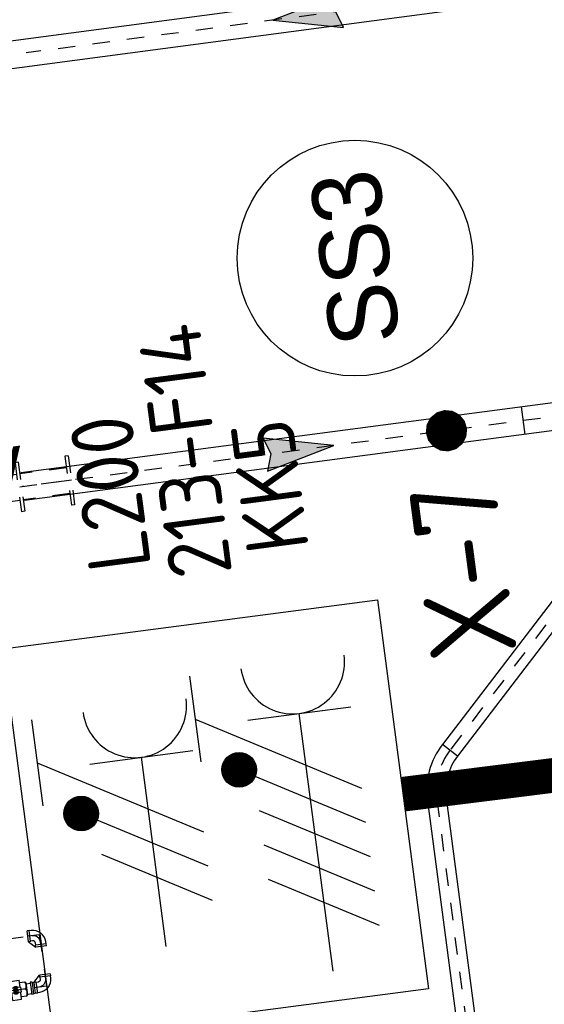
# Model space of a CAD drawing. Header units: metres. Extents: x 118052 to 118564, y 454784 to 455719.
# Tile 132 of 160: x 118519.86 to 118522.88, y 455277.91 to 455283.57. Entities that reach past the tile are written whole.
import ezdxf
from ezdxf.enums import TextEntityAlignment as Align

# ---------------------------------------------------------------- set-up
doc = ezdxf.new("R2010")
doc.units = ezdxf.units.M
doc.header["$LTSCALE"] = 0.5
for name, pattern in [('CENTER', [2, 1.25, -0.25, 0.25, -0.25]), ('DASHED', [19.05, 12.7, -6.35]), ('Tauw_L_Center2', [6.499, 4, -0.833, 0.833, -0.833]), ('Tauw_L_Center3', [4.338, 2.66, -0.556, 0.556, -0.566])]:
    doc.linetypes.add(name, pattern=pattern)
for name, color, linetype in [('0H', 6, 'CENTER'), ('0Hu1', 6, 'Continuous'), ('EL6221--', 6, 'Continuous'), ('EL6222--', 6, 'Continuous'), ('EL_N_A_EB00----REVISIE~-_-----', 1, 'Continuous'), ('KABELLOOP', 6, 'Continuous'), ('Koningsstal VIEUWPORT', 254, 'Continuous'), ('ME_N_D_EB00----hollandia~-_-----', 135, 'Continuous'), ('ZU_N_-_AL999---LSSpvc160_pgr34__18_^200~N_-----', 7, 'Continuous'), ('ZU_N_-_AL999---LSSpvc160_pgr34__20_^200~M_-----', 7, 'Continuous'), ('ZU_N_-_EL999---LL_PE-110_pgr17~H_-----', 2, 'Tauw_L_Center2'), ('ZU_N_-_EL999---LL_PE-110_pgr17~W_-----', 15, 'Continuous'), ('ZU_N_-_EL999---LSSpvc160_pgr34~H_-----', 2, 'Tauw_L_Center2'), ('ZU_N_-_EL999---LSSpvc160_pgr34~W_-----', 8, 'Continuous'), ('ZU_N_-_EL999---LSSpvc160_vgr11~H_-----', 2, 'Tauw_L_Center2'), ('ZU_N_-_EL999---LSSpvc160_vgr11~W_-----', 8, 'Continuous'), ('ZU_N_-_ML999---LS_pvc160_pgr34~-_-----', 7, 'Tauw_L_Center2'), ('ZU_N_-_ML999---LS_pvc160_zgr34~-_-----', 7, 'Tauw_L_Center3'), ('ZU_N_-_ML999---LSSpvc160_pgr34__20_^200~M_-----', 7, 'Continuous')]:
    doc.layers.add(name, color=color, linetype=linetype)
doc.styles.add('BURO-018', font='Isocp.shx', dxfattribs={"height": 360})
doc.styles.add('BURO-025', font='Isocp.shx', dxfattribs={"height": 500})
doc.styles.add('tcb_isocp', font='tcb_isocp.shx')

# ---------------------------------------------------------------- blocks, each defined once
blk = doc.blocks.new('M150600')
for p, q in [((-150, 142.5), (-150, -142.5)), ((-131, 142.5), (-150, 142.5)), ((-131, 142.5), (-131, -142.5)), ((140.5, 142.5), (140.5, -142.5)), ((159.5, 142.5), (140.5, 142.5)), ((159.5, 142.5), (159.5, -142.5)), ((431, 142.5), (431, -142.5)), ((450, 142.5), (431, 142.5)), ((450, 142.5), (450, -142.5)), ((-131, 75), (140.5, 75)), ((431, 75), (159.5, 75)), ((-131, -75), (140.5, -75)), ((431, -75), (159.5, -75)), ((-131, -142.5), (-150, -142.5)), ((159.5, -142.5), (140.5, -142.5)), ((450, -142.5), (431, -142.5))]:
    blk.add_line(p, q)
blk = doc.blocks.new('knie90-DN50va')
for p, q in [((-68.7, -31.7), (-68.7, 31.7)), ((-56.5, 31.7), (-68.7, 31.7)), ((-56.5, -31.7), (-56.5, 31.7)), ((-44.2, 30.2), (-56.5, 30.2)), ((-68.7, -31.7), (-31.7, -68.7)), ((-56.5, -31.7), (-68.7, -31.7)), ((-44.2, -30.1), (-56.5, -30.1)), ((31.7, -56.5), (-31.7, -56.5)), ((-31.7, -68.7), (-31.7, -56.5)), ((-30.1, -56.5), (-30.1, -44.2)), ((30.2, -56.5), (30.2, -44.2)), ((31.7, -68.7), (31.7, -56.5)), ((31.7, -68.7), (-31.7, -68.7))]:
    blk.add_line(p, q)
at = {"color": 0, "linetype": 'ByBlock'}
for p, q in [((0, 0), (-68.7, 0)), ((0, -68.7), (0, 0))]:
    blk.add_line(p, q, dxfattribs=at)
for radius in [74.3, 14]:
    blk.add_arc((-44.2, -44.2), radius, 0, 90)
blk.add_arc((-44.2, -44.2), 44.2, 0, 90, dxfattribs=at)
blk = doc.blocks.new('KK_DN50ba')
for p, q in [((-63.4, 35.6), (-57.8, 42)), ((-63.4, -35.6), (-63.4, 35.6)), ((-57.8, 42), (-26.4, 42)), ((-57.8, 0), (-28.4, 0)), ((-28.4, 14), (65.4, 14)), ((-28.4, -14), (-28.4, 14)), ((25.6, 55.1), (-26.4, 55.1)), ((-26.4, 55.1), (-26.4, 14)), ((-26.4, 42), (-26.4, 14)), ((25.6, 55.1), (25.6, 14)), ((25.6, 48.4), (25.6, 14)), ((57.1, 42), (25.6, 42)), ((27.7, -14), (27.7, 14)), ((44.3, -14), (44.3, 14)), ((62.6, 35.6), (57.1, 42)), ((62.6, 14), (62.6, 35.6)), ((65.4, 18.2), (151.4, 18.2)), ((65.4, -18.2), (65.4, 18.2)), ((-57.8, -42), (-63.4, -35.6)), ((-26.4, -42), (-57.8, -42)), ((-28.4, -14), (65.4, -14)), ((-26.4, -14), (-26.4, -42)), ((-26.4, -14), (-26.4, -55.1)), ((25.6, -55.1), (-26.4, -55.1)), ((25.6, -14), (25.6, -48.4)), ((25.6, -14), (25.6, -55.1)), ((25.6, -42), (57.1, -42)), ((57.1, -42), (62.6, -35.6)), ((62.6, -35.6), (62.6, -14)), ((65.4, -18.2), (151.4, -18.2))]:
    blk.add_line(p, q)
blk.add_lwpolyline([(-5.6, 9.1), (-10.9, 0), (-5.6, -9.1), (4.9, -9.1), (10.1, 0), (4.9, 9.1)], close=True)
for radius in [13.1, 8.27, 6.13]:
    blk.add_circle((-0.4, 0), radius)
for centre, radius, start, end in [((-21, 21), 42.3, 150.2533, 209.7467), ((-21, -21), 42.3, 150.2533, 209.7467), ((-0.4, 0), 21, 41.8103, 138.1897), ((-0.4, 0), 7, 168.4465, 99.6448), ((20.3, 21), 42.3, 350.4908, 29.7467), ((151.4, 0), 18.2, 270, 90), ((-0.4, 0), 21, 221.8103, 318.1897), ((20.3, -21), 42.3, 330.2533, 9.5092)]:
    blk.add_arc(centre, radius, start, end)
at = {"layer": '0H'}
for p, q in [((-0.4, -21), (-0.4, 21)), ((-63.4, 0), (169.6, 0))]:
    blk.add_line(p, q, dxfattribs=at)
blk = doc.blocks.new('slibverwerkingsgebouw')
at = {"layer": '0H'}
for p, q in [((11100.1, -142.4), (11098, 2909.1)), ((8523.4, 2380.8), (8524.7, 380.8)), ((8524.7, 380.8), (8224.7, 380.6))]:
    blk.add_line(p, q, dxfattribs=at)
at = {"layer": '0Hu1'}
for p, q in [((8259.8, 469.4), (8189.5, 469.3)), ((8189.5, 459.3), (8189.5, 469.3)), ((8259.8, 459.4), (8189.5, 459.3)), ((8194.5, 495), (8194.5, 469.3)), ((8194.5, 459.3), (8194.5, 449.3)), ((8254.8, 495), (8254.8, 469.4)), ((8254.8, 459.4), (8254.8, 449.4)), ((8259.8, 459.4), (8259.8, 469.4))]:
    blk.add_line(p, q, dxfattribs=at)
at = {"layer": '0H', "color": 1, "linetype": 'CENTER', "rotation": 270.0390618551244}
blk.add_blockref('M150600', (11099.8, 307.6), dxfattribs=at)
at = {"layer": '0Hu1'}
for name, p, rotation in [('KK_DN50ba', (8224.6, 558.3), 90.03906185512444), ('knie90-DN50va', (8524.7, 380.8), 270.0390618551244)]:
    blk.add_blockref(name, p, dxfattribs=dict(at, rotation=rotation))
at = {"layer": '0Hu1', "xscale": -1, "rotation": 90.03906185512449}
blk.add_blockref('knie90-DN50va', (8224.7, 380.6), dxfattribs=at)
blk = doc.blocks.new('E00416')
at = {"color": 0, "linetype": 'Continuous'}
for p, q in [((-3, 7.982), (-3, 5.482)), ((-3, 6.732), (1.5, 4.134)), ((-1.5, 6.5), (1.5, 6.5)), ((0, 1), (0, 6.5)), ((1.5, 3.134), (-1.5, 4.866)), ((1.5, 2.134), (-1.5, 3.866))]:
    blk.add_line(p, q, dxfattribs=at)
at = {"color": 0, "linetype": 'Continuous', "const_width": 0.5}
blk.add_lwpolyline([(-1.683, 5.116, 1), (-2.183, 5.116, 1)], format="xyb", close=True, dxfattribs=at)
at = {"color": 0, "linetype": 'Continuous'}
blk.add_circle((-1.933, 5.116), 0.5, dxfattribs=at)
blk.add_arc((0, 8), 1.5, 180, 0, dxfattribs=at)
at = {"color": 0, "linetype": 'Continuous', "style": 'BURO-018', "flags": 1}
blk.add_attdef('E_MATCODE', text='', height=1.8, rotation=262.5837, dxfattribs=at).set_placement((-436086809.669, 176092602.943), align=Align.MIDDLE)
at = {"color": 0, "linetype": 'Continuous', "style": 'BURO-018'}
for tag, p in [('E_GKAST', (0, 13)), ('E_GROEP', (0, 10)), ('E_SGROEP', (4.5, 10))]:
    blk.add_attdef(tag, text='', height=1.8, dxfattribs=at).set_placement(p, align=Align.MIDDLE)
at = {"color": 0, "linetype": 'Continuous', "style": 'BURO-018', "flags": 1}
blk.add_attdef('E_VERMCODE', text='', height=1.8, dxfattribs=at).set_placement((13, 10), align=Align.MIDDLE)
blk = doc.blocks.new('111304D')
at = {"color": 0, "linetype": 'Continuous'}
for p, q in [((-3, 9.982), (-3, 7.482)), ((-3, 8.732), (1.5, 6.134)), ((-1.5, 8.5), (1.5, 8.5)), ((0, 1), (0, 8.5)), ((1.5, 5.134), (-1.5, 6.866)), ((1.5, 4.134), (-1.5, 5.866)), ((1.5, 3.134), (-1.5, 4.866)), ((1.5, 2.134), (-1.5, 3.866))]:
    blk.add_line(p, q, dxfattribs=at)
at = {"color": 0, "linetype": 'Continuous', "const_width": 0.5}
blk.add_lwpolyline([(-1.683, 7.116, 1), (-2.183, 7.116, 1)], format="xyb", close=True, dxfattribs=at)
at = {"color": 0, "linetype": 'Continuous'}
blk.add_circle((-1.933, 7.116), 0.5, dxfattribs=at)
blk.add_arc((0, 10), 1.5, 180, 0, dxfattribs=at)
at = {"color": 0, "linetype": 'Continuous', "style": 'BURO-018', "flags": 1}
blk.add_attdef('E_MATCODE', text='', height=1.8, rotation=262.5837, dxfattribs=at).set_placement((-436086809.669, 176092602.943), align=Align.MIDDLE)
at = {"color": 0, "linetype": 'Continuous', "style": 'BURO-018'}
for tag, p in [('E_GKAST', (0, 15.5)), ('E_GROEP', (0, 12.5)), ('E_SGROEP', (4.5, 12.5))]:
    blk.add_attdef(tag, text='', height=1.8, dxfattribs=at).set_placement(p, align=Align.MIDDLE)
at = {"color": 0, "linetype": 'Continuous', "style": 'BURO-018', "flags": 1}
blk.add_attdef('E_VERMCODE', text='', height=1.8, dxfattribs=at).set_placement((13, 12.5), align=Align.MIDDLE)
blk = doc.blocks.new('A$C051E189E')
at = {"layer": 'EL6221--'}
blk.add_lwpolyline([(62257.8, -66189.5), (64521.3, -66189.5), (64521.3, -68370.8), (62257.8, -68370.8)], close=True, dxfattribs=at)
ref = blk.add_blockref('111304D', (62229.3, -67837.3), dxfattribs=dict(at, xscale=200, yscale=200, zscale=200, rotation=270.0000221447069))
ref.add_attrib('E_GROEP', 'KK5', dxfattribs={"layer": '0', "color": 1, "linetype": 'Continuous', "height": 360, "rotation": 0, "style": 'BURO-018'}).set_placement((65251.4, -67837.3), align=Align.MIDDLE)
ref.add_attrib('E_GKAST', 'L200', dxfattribs={"layer": '0', "color": 1, "linetype": 'Continuous', "height": 360, "rotation": 0, "style": 'BURO-018'}).set_placement((65329.3, -66920.2), align=Align.MIDDLE)
ref.add_attrib('E_SGROEP', '213-F14', dxfattribs={"layer": '0', "color": 1, "linetype": 'Continuous', "height": 360, "rotation": 0, "style": 'BURO-018'}).set_placement((65516.3, -67378.3), align=Align.MIDDLE)
at = {"layer": 'EL6222--', "xscale": 200, "yscale": 200, "zscale": 200, "rotation": 270.0000221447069}
blk.add_blockref('E00416', (62497.3, -66900.6), dxfattribs=at)
at = {"layer": 'EL6221--', "color": 2, "style": 'BURO-025'}
blk.add_text('X-7', height=500, dxfattribs=at).set_placement((64114.2, -69131.1))
blk = doc.blocks.new('A$C6DFC50BF')
at = {"layer": 'KABELLOOP', "linetype": 'DASHED', "const_width": 200}
blk.add_lwpolyline([(63389.6, -68370.8), (63373.5, -71239.9), (79917.8, -71239.9)], dxfattribs=at)
blk = doc.blocks.new('zustrmr')
at = {"color": 0}
blk.add_line((1, 0.24), (0, 0), dxfattribs=at)
for p, q in [((0.92, 0), (1, 0.24)), ((0, 0), (1, -0.24)), ((1, -0.24), (0.92, 0))]:
    blk.add_line(p, q)
for points in [[(0, 0), (1, 0.24), (0.92, 0)], [(0, 0), (1, -0.24), (0.92, 0)]]:
    blk.add_solid(points, dxfattribs=at)
blk = doc.blocks.new('Leidingen')
at = {"layer": 'ZU_N_-_EL999---LL_PE-110_pgr17~H_-----'}
blk.add_lwpolyline([(-183781.8, -30989.7), (-189811.5, -30990.3, -0.414214), (-190196.6, -30605.3), (-190197.8, -17380.6, 0.19931), (-190311, -17107.9), (-198624, -8821.9, 0.198667), (-198896.1, -8709.6), (-205952.2, -8714.4, -0.414006), (-206337.5, -8329.9), (-206339.7, -6716.3)], format="xyb", dxfattribs=at)
at = {"layer": 'ZU_N_-_EL999---LL_PE-110_pgr17~W_-----', "linetype": 'Continuous'}
for p, q in [((-198896, -8764.6), (-198896.1, -8654.6)), ((-198662.9, -8860.9), (-198585.2, -8783))]:
    blk.add_line(p, q, dxfattribs=at)
at = {"layer": 'ZU_N_-_EL999---LL_PE-110_pgr17~W_-----'}
for points in [[(-183722.9, -31044.7), (-189811.5, -31045.3, -0.414214), (-190251.6, -30605.3), (-190252.8, -17380.6, 0.19931), (-190349.9, -17146.9), (-198662.9, -8860.9, 0.198667), (-198896, -8764.6), (-205952.2, -8769.4, -0.414006), (-206392.5, -8330), (-206394.7, -6716.4)], [(-183722.9, -30934.7), (-189811.5, -30935.3, -0.414214), (-190141.6, -30605.3), (-190142.8, -17380.6, 0.19931), (-190272.2, -17069), (-198585.2, -8783, 0.198667), (-198896.1, -8654.6), (-205952.2, -8659.4, -0.414006), (-206282.5, -8329.9), (-206284.7, -6716.2)]]:
    blk.add_lwpolyline(points, format="xyb", dxfattribs=at)
at = {"layer": 'ZU_N_-_EL999---LSSpvc160_pgr34~H_-----'}
blk.add_lwpolyline([(-190632.3, -25562.3), (-190632.9, -16405.8, 0.199073), (-190797.2, -16009.6), (-196629.3, -10185.4, -0.198912), (-196793.6, -9789.6), (-196795.8, -6573.8)], format="xyb", dxfattribs=at)
at = {"layer": 'ZU_N_-_EL999---LSSpvc160_pgr34~W_-----', "linetype": 'Continuous'}
blk.add_line((-196873.8, -9489.6), (-196713.8, -9489.5), dxfattribs=at)
at = {"layer": 'ZU_N_-_EL999---LSSpvc160_pgr34~W_-----'}
for points in [[(-190712.3, -25562.3), (-190712.9, -16405.8, 0.199073), (-190853.7, -16066.2), (-196685.8, -10242, -0.198912), (-196873.6, -9789.6), (-196875.8, -6573.8)], [(-190552.3, -25562.3), (-190552.9, -16405.8, 0.199073), (-190740.6, -15953), (-196572.8, -10128.8, -0.198912), (-196713.6, -9789.5), (-196715.8, -6573.7)]]:
    blk.add_lwpolyline(points, format="xyb", dxfattribs=at)
at = {"layer": 'ZU_N_-_EL999---LSSpvc160_vgr11~H_-----'}
blk.add_lwpolyline([(-180150.7, -15225.8), (-190698.6, -15226.4, -0.198912), (-191094.6, -15062.4), (-194146.4, -12011.1, -0.198506), (-194310.4, -11616), (-194318, -6919.8)], format="xyb", dxfattribs=at)
at = {"layer": 'ZU_N_-_EL999---LSSpvc160_vgr11~W_-----'}
for points in [[(-164770.3, -15304.8), (-190698.6, -15306.4, -0.198912), (-191151.2, -15119), (-194202.9, -12067.7, -0.198506), (-194390.4, -11616.1), (-194398.4, -6706.5)], [(-164770.3, -15144.8), (-190698.6, -15146.4, -0.198912), (-191038.1, -15005.9), (-194089.8, -11954.5, -0.198506), (-194230.4, -11615.9), (-194238.4, -6706.4)]]:
    blk.add_lwpolyline(points, format="xyb", dxfattribs=at)
at = {"layer": 'ZU_N_-_ML999---LSSpvc160_pgr34__20_^200~M_-----', "flags": 128}
blk.add_lwpolyline([(-196794.1, -9041.4, 0, 0, 0), (-196906.5, -9083.4, 0, 91.8, 0), (-196897.9, -9080.2, 91.8, 169.7, 0), (-196873.6, -9071.1, 169.7, 221.7, 0), (-196837.1, -9057.5, 221.7, 240, 0), (-196794.1, -9041.4, 240, 221.7, 0), (-196751.1, -9025.4, 221.7, 169.7, 0), (-196714.6, -9011.7, 169.7, 91.8, 0), (-196690.2, -9002.6, 91.8, 0, 0), (-196681.7, -8999.4, 0, 0, 0), (-196794.1, -9041.4, 0, 0, 0), (-196375.1, -8884.9, 0, 0, 0)], format="xyseb", dxfattribs=at)
at = {"layer": 'ZU_N_-_ML999---LSSpvc160_pgr34__20_^200~M_-----'}
blk.add_circle((-195738.3, -8647.1), 679.8, dxfattribs=at)
at = {"layer": 'EL_N_A_EB00----REVISIE~-_-----'}
for name in ['A$C051E189E', 'A$C6DFC50BF']:
    blk.add_blockref(name, (-262229.9, 59850.1), dxfattribs=at)
at = {"layer": 'ME_N_D_EB00----hollandia~-_-----'}
blk.add_blockref('slibverwerkingsgebouw', (-207895.7, -6715.7), dxfattribs=at)
at = {"layer": 'ZU_N_-_ML999---LS_pvc160_pgr34~-_-----', "xscale": 400.0000000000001, "yscale": 400.0000000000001, "zscale": 400.0000000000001, "rotation": 90.03906463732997}
blk.add_blockref('zustrmr', (-196794.5, -8386.7), dxfattribs=at)
at = {"layer": 'ZU_N_-_ML999---LS_pvc160_zgr34~-_-----', "xscale": 399.9999999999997, "yscale": 399.9999999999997, "zscale": 399.9999999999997, "rotation": 270.0931367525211}
blk.add_blockref('zustrmr', (-194315.7, -8354.8), dxfattribs=at)
at = {"layer": 'ZU_N_-_AL999---LSSpvc160_pgr34__18_^200~N_-----', "style": 'tcb_isocp', "oblique": 20.0002}
blk.add_text('bob. -0.870', height=360, rotation=90.0391, dxfattribs=at).set_placement((-196559, -6621.9))
at = {"layer": 'ZU_N_-_AL999---LSSpvc160_pgr34__20_^200~M_-----', "style": 'tcb_isocp'}
blk.add_text('SS3', height=400, dxfattribs=at).set_placement((-195738.3, -8647.1), align=Align.MIDDLE)

msp = doc.modelspace()

# ---------------------------------------------------------------- block references
at = {"layer": 'Koningsstal VIEUWPORT', "color": 6, "xscale": 0.0009975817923, "yscale": 0.0009975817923, "zscale": 0.0009975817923, "rotation": 97.46987594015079}
msp.add_blockref('Leidingen', (118487.852, 455474.6886), dxfattribs=at)

doc.saveas('drawing.dxf')
